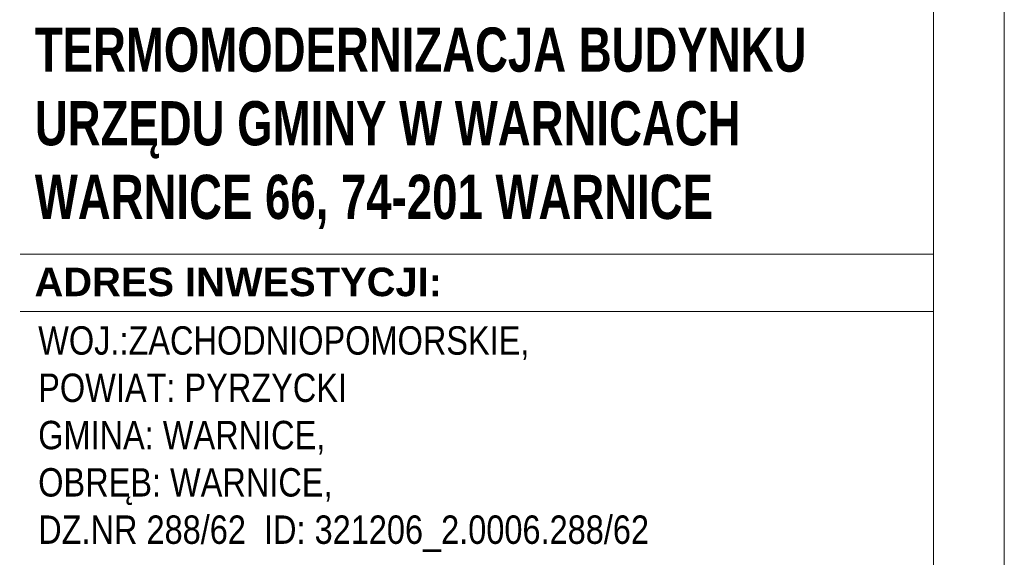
# Model space of a CAD drawing. Extents: x 5499164 to 5499301, y 5902019 to 5902134.
# Tile 10 of 18: x 5499283.33 to 5499300.67, y 5902065 to 5902074.48. Entities that reach past the tile are written whole.
import ezdxf

# ---------------------------------------------------------------- set-up
doc = ezdxf.new("R2010")
doc.units = 0
doc.set_wipeout_variables(frame=1)
doc.layers.add('0A_TABELKA', color=7, linetype='CONTINUOUS', lineweight=0)
doc.layers.add('0Z_OPISY', color=7, linetype='CONTINUOUS', lineweight=9)
doc.styles.add('Arial', font='arial.ttf')

msp = doc.modelspace()

# ---------------------------------------------------------------- wipeouts: each hides what was drawn before it
msp.add_wipeout([(5499283.337, 5902043.189), (5499283.337, 5902075.609), (5499299.424, 5902075.609), (5499299.424, 5902043.189)]).dxf.layer = '0A_TABELKA'

# ---------------------------------------------------------------- next in the draw order: linework, layer by layer
at = {"layer": '0A_TABELKA'}
for p, q in [((5499283.337, 5902070.345), (5499299.424, 5902070.345)), ((5499283.337, 5902069.339), (5499299.424, 5902069.339))]:
    msp.add_line(p, q, dxfattribs=at)
at = {"layer": '0Z_OPISY'}
for points in [[(5499195.674, 5902041.939), (5499300.674, 5902041.939), (5499300.674, 5902116.189), (5499195.674, 5902116.189)], [(5499196.924, 5902043.189), (5499299.424, 5902043.189), (5499299.424, 5902114.939), (5499196.924, 5902114.939)]]:
    msp.add_lwpolyline(points, close=True, dxfattribs=at)

# ---------------------------------------------------------------- next in the draw order: texts
at = {"layer": '0A_TABELKA', "attachment_point": 1, "style": 'Arial'}
for s, insert, char_height, width in [('{\\fArial Narrow|b1|i0|c238|p34;\\H1.23077x;\\W0.9;TERMOMODERNIZACJA BUDYNKU \\PURZĘDU GMINY W WARNICACH\\PWARNICE 66, 74-201 WARNICE }', (5499283.593, 5902074.341), 0.6325, 393.27446), ('{\\W1;\\fArial|b1|i0|c238|p34;ADRES INWESTYCJI: }', (5499283.587, 5902070.109), 0.50273, 424.33157), ('\\A1;{\\fArial Narrow|b0|i0|c238|p34;WOJ.:ZACHODNIOPOMORSKIE, \\PPOWIAT: PYRZYCKI\\PGMINA: WARNICE, \\POBRĘB: WARNICE,\\PDZ.NR 288/62  ID: 321206_2.0006.288/62}', (5499283.652, 5902069.076), 0.5, 697.0338)]:
    msp.add_mtext(s, dxfattribs=dict(at, insert=insert, char_height=char_height, width=width))

doc.saveas('drawing.dxf')
